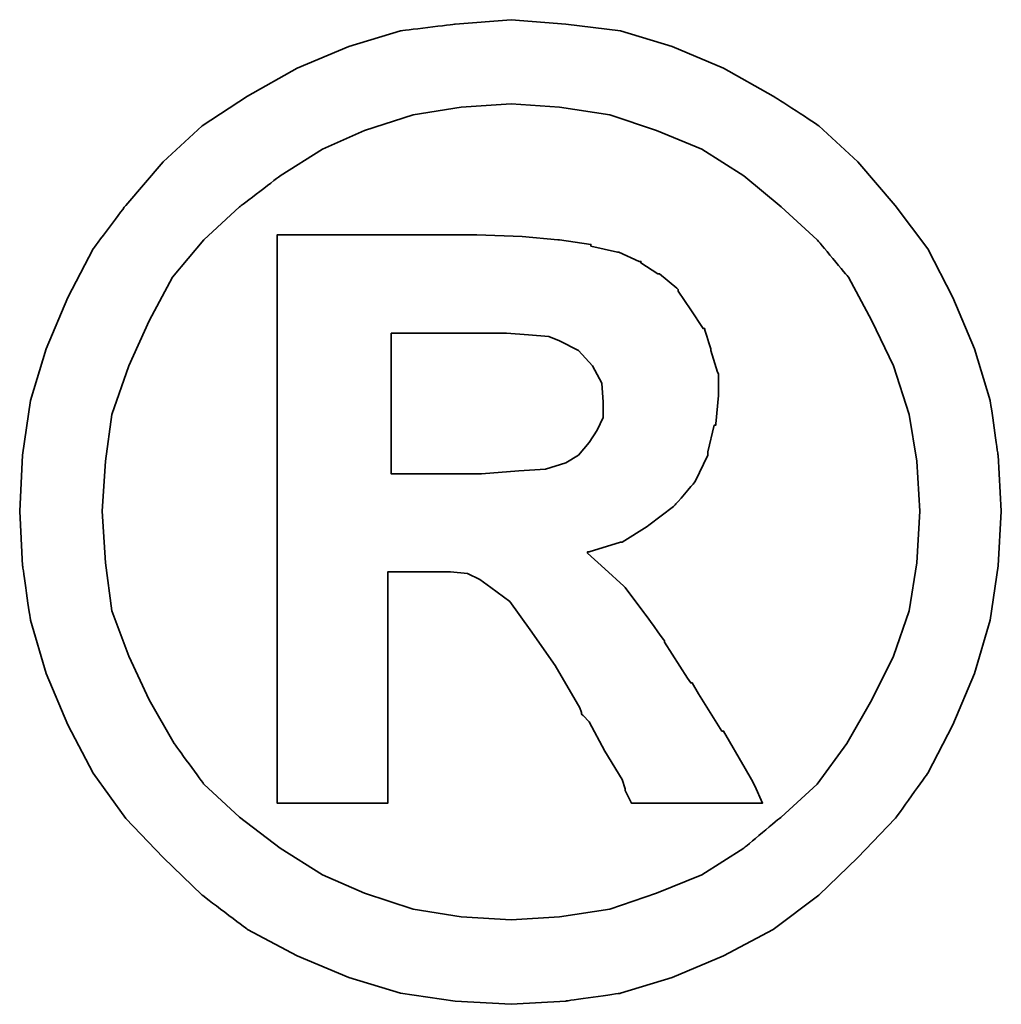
# Model space of a CAD drawing. Extents: x 12 to 312, y -170 to 101.
# Tile 54 of 55: x 148.776 to 149.541, y 65.615 to 66.383. Entities that reach past the tile are written whole.
import ezdxf

# ---------------------------------------------------------------- set-up
doc = ezdxf.new("R2010")
doc.units = 0
doc.header["$LTSCALE"] = 3
doc.header["$MEASUREMENT"] = 0
doc.layers.add('DIM', color=4, linetype='CONTINUOUS')
doc.layers.add('layer 1', color=7, linetype='CONTINUOUS')

# ---------------------------------------------------------------- blocks, each defined once
blk = doc.blocks.new('TBI MOTION logo(完整正式版)')
at = {"layer": 'layer 1', "color": 22, "lineweight": 35}
for points, knots in [([(81.20634, 4.98624), (81.20634, 4.98624), (81.18649, 5.32862), (81.18649, 5.32862), (81.18649, 5.32862), (81.18649, 5.32862), (81.13886, 5.66206), (81.13886, 5.66206), (81.13886, 5.66206), (81.13886, 5.66206), (81.04359, 5.97764), (81.04359, 5.97764), (81.04359, 5.97764), (81.04359, 5.97764), (80.91061, 6.29124), (80.91061, 6.29124), (80.91061, 6.29124), (80.91061, 6.29124), (80.75778, 6.58697), (80.75778, 6.58697), (80.75778, 6.58697), (80.75778, 6.58697), (80.5593, 6.85294), (80.5593, 6.85294), (80.5593, 6.85294), (80.5593, 6.85294), (80.33105, 7.1189), (80.33105, 7.1189), (80.33105, 7.1189), (80.33105, 7.1189), (80.09287, 7.33921), (80.09287, 7.33921), (80.09287, 7.33921), (80.09287, 7.33921), (79.815, 7.51982), (79.815, 7.51982), (79.815, 7.51982), (79.815, 7.51982), (79.51133, 7.69051), (79.51133, 7.69051), (79.51133, 7.69051), (79.51133, 7.69051), (79.19773, 7.8235), (79.19773, 7.8235), (79.19773, 7.8235), (79.19773, 7.8235), (78.88215, 7.91877), (78.88215, 7.91877), (78.88215, 7.91877), (78.88215, 7.91877), (78.54871, 7.95846), (78.54871, 7.95846), (78.54871, 7.95846), (78.54871, 7.95846), (78.21526, 7.98625), (78.21526, 7.98625), (78.21526, 7.98625), (78.21526, 7.98625), (77.87388, 7.95846), (77.87388, 7.95846), (77.87388, 7.95846), (77.87388, 7.95846), (77.54044, 7.91877), (77.54044, 7.91877), (77.54044, 7.91877), (77.54044, 7.91877), (77.22485, 7.8235), (77.22485, 7.8235), (77.22485, 7.8235), (77.22485, 7.8235), (76.91027, 7.69051), (76.91027, 7.69051), (76.91027, 7.69051), (76.91027, 7.69051), (76.6056, 7.51982), (76.6056, 7.51982), (76.6056, 7.51982), (76.6056, 7.51982), (76.32972, 7.33921), (76.32972, 7.33921), (76.32972, 7.33921), (76.32972, 7.33921), (76.09154, 7.1189), (76.09154, 7.1189), (76.09154, 7.1189), (76.09154, 7.1189), (75.86329, 6.85294), (75.86329, 6.85294), (75.86329, 6.85294), (75.86329, 6.85294), (75.66382, 6.58697), (75.66382, 6.58697), (75.66382, 6.58697), (75.66382, 6.58697), (75.51099, 6.29124), (75.51099, 6.29124), (75.51099, 6.29124), (75.51099, 6.29124), (75.37702, 5.97764), (75.37702, 5.97764), (75.37702, 5.97764), (75.37702, 5.97764), (75.28175, 5.66206), (75.28175, 5.66206), (75.28175, 5.66206), (75.28175, 5.66206), (75.23411, 5.32862), (75.23411, 5.32862), (75.23411, 5.32862), (75.23411, 5.32862), (75.21625, 4.98624), (75.21625, 4.98624), (75.21625, 4.98624), (75.21625, 4.98624), (75.23411, 4.6528), (75.23411, 4.6528), (75.23411, 4.6528), (75.23411, 4.6528), (75.28175, 4.32035), (75.28175, 4.32035), (75.28175, 4.32035), (75.28175, 4.32035), (75.37702, 3.99583), (75.37702, 3.99583), (75.37702, 3.99583), (75.37702, 3.99583), (75.51099, 3.68224), (75.51099, 3.68224), (75.51099, 3.68224), (75.51099, 3.68224), (75.66382, 3.38749), (75.66382, 3.38749), (75.66382, 3.38749), (75.66382, 3.38749), (75.86329, 3.10963), (75.86329, 3.10963), (75.86329, 3.10963), (75.86329, 3.10963), (76.09154, 2.87145), (76.09154, 2.87145), (76.09154, 2.87145), (76.09154, 2.87145), (76.32972, 2.6432), (76.32972, 2.6432), (76.32972, 2.6432), (76.32972, 2.6432), (76.6056, 2.43381), (76.6056, 2.43381), (76.6056, 2.43381), (76.6056, 2.43381), (76.91027, 2.27205), (76.91027, 2.27205), (76.91027, 2.27205), (76.91027, 2.27205), (77.22485, 2.13906), (77.22485, 2.13906), (77.22485, 2.13906), (77.22485, 2.13906), (77.54044, 2.0438), (77.54044, 2.0438), (77.54044, 2.0438), (77.54044, 2.0438), (77.87388, 1.99616), (77.87388, 1.99616), (77.87388, 1.99616), (77.87388, 1.99616), (78.21526, 1.97631), (78.21526, 1.97631), (78.21526, 1.97631), (78.21526, 1.97631), (78.54871, 1.99616), (78.54871, 1.99616), (78.54871, 1.99616), (78.54871, 1.99616), (78.88215, 2.0438), (78.88215, 2.0438), (78.88215, 2.0438), (78.88215, 2.0438), (79.19773, 2.13906), (79.19773, 2.13906), (79.19773, 2.13906), (79.19773, 2.13906), (79.51133, 2.27205), (79.51133, 2.27205), (79.51133, 2.27205), (79.51133, 2.27205), (79.815, 2.43381), (79.815, 2.43381), (79.815, 2.43381), (79.815, 2.43381), (80.09287, 2.6432), (80.09287, 2.6432), (80.09287, 2.6432), (80.09287, 2.6432), (80.33105, 2.87145), (80.33105, 2.87145), (80.33105, 2.87145), (80.33105, 2.87145), (80.5593, 3.10963), (80.5593, 3.10963), (80.5593, 3.10963), (80.5593, 3.10963), (80.75778, 3.38749), (80.75778, 3.38749), (80.75778, 3.38749), (80.75778, 3.38749), (80.91061, 3.68224), (80.91061, 3.68224), (80.91061, 3.68224), (80.91061, 3.68224), (81.04359, 3.99583), (81.04359, 3.99583), (81.04359, 3.99583), (81.04359, 3.99583), (81.13886, 4.32035), (81.13886, 4.32035), (81.13886, 4.32035), (81.13886, 4.32035), (81.18649, 4.6528), (81.18649, 4.6528), (81.18649, 4.6528), (81.18649, 4.6528), (81.20634, 4.98624), (81.20634, 4.98624)], [0, 0, 0, 0, 0.0178571, 0.0178571, 0.0178571, 0.0178572, 0.0357143, 0.0357143, 0.0357143, 0.0357143, 0.0535714, 0.0535714, 0.0535714, 0.0535714, 0.0714286, 0.0714286, 0.0714286, 0.0714286, 0.0892857, 0.0892857, 0.0892857, 0.0892857, 0.1071429, 0.1071429, 0.1071429, 0.1071429, 0.125, 0.125, 0.125, 0.125, 0.1428571, 0.1428571, 0.1428571, 0.1428572, 0.1607143, 0.1607143, 0.1607143, 0.1607143, 0.1785714, 0.1785714, 0.1785714, 0.1785714, 0.1964286, 0.1964286, 0.1964286, 0.1964286, 0.2142857, 0.2142857, 0.2142857, 0.2142857, 0.2321429, 0.2321429, 0.2321429, 0.2321429, 0.25, 0.25, 0.25, 0.25, 0.2678571, 0.2678571, 0.2678571, 0.2678572, 0.2857143, 0.2857143, 0.2857143, 0.2857143, 0.3035714, 0.3035714, 0.3035714, 0.3035714, 0.3214286, 0.3214286, 0.3214286, 0.3214286, 0.3392857, 0.3392857, 0.3392857, 0.3392857, 0.3571429, 0.3571429, 0.3571429, 0.3571429, 0.375, 0.375, 0.375, 0.375, 0.3928571, 0.3928571, 0.3928571, 0.3928572, 0.4107143, 0.4107143, 0.4107143, 0.4107143, 0.4285714, 0.4285714, 0.4285714, 0.4285714, 0.4464286, 0.4464286, 0.4464286, 0.4464286, 0.4642857, 0.4642857, 0.4642857, 0.4642857, 0.4821429, 0.4821429, 0.4821429, 0.4821429, 0.5, 0.5, 0.5, 0.5, 0.5178571, 0.5178571, 0.5178571, 0.5178572, 0.5357143, 0.5357143, 0.5357143, 0.5357143, 0.5535714, 0.5535714, 0.5535714, 0.5535714, 0.5714286, 0.5714286, 0.5714286, 0.5714286, 0.5892857, 0.5892857, 0.5892857, 0.5892857, 0.6071429, 0.6071429, 0.6071429, 0.6071429, 0.625, 0.625, 0.625, 0.625, 0.6428571, 0.6428571, 0.6428571, 0.6428572, 0.6607143, 0.6607143, 0.6607143, 0.6607143, 0.6785714, 0.6785714, 0.6785714, 0.6785714, 0.6964286, 0.6964286, 0.6964286, 0.6964286, 0.7142857, 0.7142857, 0.7142857, 0.7142857, 0.7321429, 0.7321429, 0.7321429, 0.7321429, 0.75, 0.75, 0.75, 0.75, 0.7678571, 0.7678571, 0.7678571, 0.7678572, 0.7857143, 0.7857143, 0.7857143, 0.7857143, 0.8035714, 0.8035714, 0.8035714, 0.8035714, 0.8214286, 0.8214286, 0.8214286, 0.8214286, 0.8392857, 0.8392857, 0.8392857, 0.8392857, 0.8571429, 0.8571429, 0.8571429, 0.8571429, 0.875, 0.875, 0.875, 0.875, 0.8928571, 0.8928571, 0.8928571, 0.8928572, 0.9107143, 0.9107143, 0.9107143, 0.9107143, 0.9285714, 0.9285714, 0.9285714, 0.9285714, 0.9464286, 0.9464286, 0.9464286, 0.9464286, 0.9642857, 0.9642857, 0.9642857, 0.9642857, 0.9821429, 0.9821429, 0.9821429, 0.9821429, 1, 1, 1, 1]), ([(80.71014, 4.98624), (80.71014, 4.98624), (80.69129, 5.29091), (80.69129, 5.29091), (80.69129, 5.29091), (80.69129, 5.29091), (80.64464, 5.57672), (80.64464, 5.57672), (80.64464, 5.57672), (80.64464, 5.57672), (80.54937, 5.87245), (80.54937, 5.87245), (80.54937, 5.87245), (80.54937, 5.87245), (80.41639, 6.14833), (80.41639, 6.14833), (80.41639, 6.14833), (80.41639, 6.14833), (80.27349, 6.41429), (80.27349, 6.41429), (80.27349, 6.41429), (80.27349, 6.41429), (80.08295, 6.64255), (80.08295, 6.64255), (80.08295, 6.64255), (80.08295, 6.64255), (79.86264, 6.84301), (79.86264, 6.84301), (79.86264, 6.84301), (79.86264, 6.84301), (79.63439, 7.03355), (79.63439, 7.03355), (79.63439, 7.03355), (79.63439, 7.03355), (79.37835, 7.1963), (79.37835, 7.1963), (79.37835, 7.1963), (79.37835, 7.1963), (79.10246, 7.30944), (79.10246, 7.30944), (79.10246, 7.30944), (79.10246, 7.30944), (78.81665, 7.40471), (78.81665, 7.40471), (78.81665, 7.40471), (78.81665, 7.40471), (78.511, 7.45234), (78.511, 7.45234), (78.511, 7.45234), (78.511, 7.45234), (78.21526, 7.47219), (78.21526, 7.47219), (78.21526, 7.47219), (78.21526, 7.47219), (77.9106, 7.45234), (77.9106, 7.45234), (77.9106, 7.45234), (77.9106, 7.45234), (77.61685, 7.40471), (77.61685, 7.40471), (77.61685, 7.40471), (77.61685, 7.40471), (77.32012, 7.30944), (77.32012, 7.30944), (77.32012, 7.30944), (77.32012, 7.30944), (77.06309, 7.1963), (77.06309, 7.1963), (77.06309, 7.1963), (77.06309, 7.1963), (76.80606, 7.03355), (76.80606, 7.03355), (76.80606, 7.03355), (76.80606, 7.03355), (76.55797, 6.84301), (76.55797, 6.84301), (76.55797, 6.84301), (76.55797, 6.84301), (76.34063, 6.64255), (76.34063, 6.64255), (76.34063, 6.64255), (76.34063, 6.64255), (76.1491, 6.41429), (76.1491, 6.41429), (76.1491, 6.41429), (76.1491, 6.41429), (76.0062, 6.14833), (76.0062, 6.14833), (76.0062, 6.14833), (76.0062, 6.14833), (75.88314, 5.87245), (75.88314, 5.87245), (75.88314, 5.87245), (75.88314, 5.87245), (75.77794, 5.57672), (75.77794, 5.57672), (75.77794, 5.57672), (75.77794, 5.57672), (75.73924, 5.29091), (75.73924, 5.29091), (75.73924, 5.29091), (75.73924, 5.29091), (75.72039, 4.98624), (75.72039, 4.98624), (75.72039, 4.98624), (75.72039, 4.98624), (75.73924, 4.67165), (75.73924, 4.67165), (75.73924, 4.67165), (75.73924, 4.67165), (75.77794, 4.37791), (75.77794, 4.37791), (75.77794, 4.37791), (75.77794, 4.37791), (75.88314, 4.10102), (75.88314, 4.10102), (75.88314, 4.10102), (75.88314, 4.10102), (76.0062, 3.83407), (76.0062, 3.83407), (76.0062, 3.83407), (76.0062, 3.83407), (76.15902, 3.56811), (76.15902, 3.56811), (76.15902, 3.56811), (76.15902, 3.56811), (76.34063, 3.32001), (76.34063, 3.32001), (76.34063, 3.32001), (76.34063, 3.32001), (76.55797, 3.11955), (76.55797, 3.11955), (76.55797, 3.11955), (76.55797, 3.11955), (76.80606, 2.92901), (76.80606, 2.92901), (76.80606, 2.92901), (76.80606, 2.92901), (77.06309, 2.76725), (77.06309, 2.76725), (77.06309, 2.76725), (77.06309, 2.76725), (77.32012, 2.65412), (77.32012, 2.65412), (77.32012, 2.65412), (77.32012, 2.65412), (77.61685, 2.55786), (77.61685, 2.55786), (77.61685, 2.55786), (77.61685, 2.55786), (77.9106, 2.51022), (77.9106, 2.51022), (77.9106, 2.51022), (77.9106, 2.51022), (78.21526, 2.49137), (78.21526, 2.49137), (78.21526, 2.49137), (78.21526, 2.49137), (78.511, 2.51022), (78.511, 2.51022), (78.511, 2.51022), (78.511, 2.51022), (78.81665, 2.55786), (78.81665, 2.55786), (78.81665, 2.55786), (78.81665, 2.55786), (79.10246, 2.65412), (79.10246, 2.65412), (79.10246, 2.65412), (79.10246, 2.65412), (79.37835, 2.76725), (79.37835, 2.76725), (79.37835, 2.76725), (79.37835, 2.76725), (79.63439, 2.92901), (79.63439, 2.92901), (79.63439, 2.92901), (79.63439, 2.92901), (79.86264, 3.11955), (79.86264, 3.11955), (79.86264, 3.11955), (79.86264, 3.11955), (80.08295, 3.32001), (80.08295, 3.32001), (80.08295, 3.32001), (80.08295, 3.32001), (80.26356, 3.56811), (80.26356, 3.56811), (80.26356, 3.56811), (80.26356, 3.56811), (80.41639, 3.83407), (80.41639, 3.83407), (80.41639, 3.83407), (80.41639, 3.83407), (80.54937, 4.10102), (80.54937, 4.10102), (80.54937, 4.10102), (80.54937, 4.10102), (80.64464, 4.37791), (80.64464, 4.37791), (80.64464, 4.37791), (80.64464, 4.37791), (80.69129, 4.67165), (80.69129, 4.67165), (80.69129, 4.67165), (80.69129, 4.67165), (80.71014, 4.98624), (80.71014, 4.98624)], [0, 0, 0, 0, 0.0192308, 0.0192308, 0.0192308, 0.0192308, 0.0384615, 0.0384615, 0.0384615, 0.0384615, 0.0576923, 0.0576923, 0.0576923, 0.0576923, 0.0769231, 0.0769231, 0.0769231, 0.0769231, 0.0961538, 0.0961538, 0.0961538, 0.0961539, 0.1153846, 0.1153846, 0.1153846, 0.1153846, 0.1346154, 0.1346154, 0.1346154, 0.1346154, 0.1538462, 0.1538462, 0.1538462, 0.1538462, 0.1730769, 0.1730769, 0.1730769, 0.1730769, 0.1923077, 0.1923077, 0.1923077, 0.1923077, 0.2115385, 0.2115385, 0.2115385, 0.2115385, 0.2307692, 0.2307692, 0.2307692, 0.2307692, 0.25, 0.25, 0.25, 0.25, 0.2692308, 0.2692308, 0.2692308, 0.2692308, 0.2884615, 0.2884615, 0.2884615, 0.2884615, 0.3076923, 0.3076923, 0.3076923, 0.3076923, 0.3269231, 0.3269231, 0.3269231, 0.3269231, 0.3461538, 0.3461538, 0.3461538, 0.3461539, 0.3653846, 0.3653846, 0.3653846, 0.3653846, 0.3846154, 0.3846154, 0.3846154, 0.3846154, 0.4038462, 0.4038462, 0.4038462, 0.4038462, 0.4230769, 0.4230769, 0.4230769, 0.4230769, 0.4423077, 0.4423077, 0.4423077, 0.4423077, 0.4615385, 0.4615385, 0.4615385, 0.4615385, 0.4807692, 0.4807692, 0.4807692, 0.4807692, 0.5, 0.5, 0.5, 0.5, 0.5192308, 0.5192308, 0.5192308, 0.5192308, 0.5384615, 0.5384615, 0.5384615, 0.5384615, 0.5576923, 0.5576923, 0.5576923, 0.5576923, 0.5769231, 0.5769231, 0.5769231, 0.5769231, 0.5961538, 0.5961538, 0.5961538, 0.5961539, 0.6153846, 0.6153846, 0.6153846, 0.6153846, 0.6346154, 0.6346154, 0.6346154, 0.6346154, 0.6538462, 0.6538462, 0.6538462, 0.6538462, 0.6730769, 0.6730769, 0.6730769, 0.6730769, 0.6923077, 0.6923077, 0.6923077, 0.6923077, 0.7115385, 0.7115385, 0.7115385, 0.7115385, 0.7307692, 0.7307692, 0.7307692, 0.7307692, 0.75, 0.75, 0.75, 0.75, 0.7692308, 0.7692308, 0.7692308, 0.7692308, 0.7884615, 0.7884615, 0.7884615, 0.7884615, 0.8076923, 0.8076923, 0.8076923, 0.8076923, 0.8269231, 0.8269231, 0.8269231, 0.8269231, 0.8461538, 0.8461538, 0.8461538, 0.8461539, 0.8653846, 0.8653846, 0.8653846, 0.8653846, 0.8846154, 0.8846154, 0.8846154, 0.8846154, 0.9038462, 0.9038462, 0.9038462, 0.9038462, 0.9230769, 0.9230769, 0.9230769, 0.9230769, 0.9423077, 0.9423077, 0.9423077, 0.9423077, 0.9615385, 0.9615385, 0.9615385, 0.9615385, 0.9807692, 0.9807692, 0.9807692, 0.9807692, 1, 1, 1, 1]), ([(76.78721, 3.2823), (76.78721, 3.2823), (76.78721, 3.32001), (76.78721, 3.32001), (76.78721, 3.32001), (76.78721, 3.32001), (76.78721, 3.42422), (76.78721, 3.42422), (76.78721, 3.42422), (76.78721, 3.42422), (76.78721, 3.59689), (76.78721, 3.59689), (76.78721, 3.59689), (76.78721, 3.59689), (76.78721, 3.80529), (76.78721, 3.80529), (76.78721, 3.80529), (76.78721, 3.80529), (76.78721, 4.0524), (76.78721, 4.0524), (76.78721, 4.0524), (76.78721, 4.0524), (76.78721, 4.32035), (76.78721, 4.32035), (76.78721, 4.32035), (76.78721, 4.32035), (76.78721, 4.92868), (76.78721, 4.92868), (76.78721, 4.92868), (76.78721, 4.92868), (76.78721, 5.53801), (76.78721, 5.53801), (76.78721, 5.53801), (76.78721, 5.53801), (76.78721, 5.82482), (76.78721, 5.82482), (76.78721, 5.82482), (76.78721, 5.82482), (76.78721, 6.07291), (76.78721, 6.07291), (76.78721, 6.07291), (76.78721, 6.07291), (76.78721, 6.30017), (76.78721, 6.30017), (76.78721, 6.30017), (76.78721, 6.30017), (76.78721, 6.45399), (76.78721, 6.45399), (76.78721, 6.45399), (76.78721, 6.45399), (76.78721, 6.5572), (76.78721, 6.5572), (76.78721, 6.5572), (76.78721, 6.5572), (76.78721, 6.59689), (76.78721, 6.59689), (76.78721, 6.59689), (76.78721, 6.59689), (76.78721, 6.67232), (76.78721, 6.67232), (76.78721, 6.67232), (76.78721, 6.67232), (76.8537, 6.67232), (76.8537, 6.67232), (76.8537, 6.67232), (76.8537, 6.67232), (76.87355, 6.67232), (76.87355, 6.67232), (76.87355, 6.67232), (76.87355, 6.67232), (76.91027, 6.67232), (76.91027, 6.67232), (76.91027, 6.67232), (76.91027, 6.67232), (77.04424, 6.67232), (77.04424, 6.67232), (77.04424, 6.67232), (77.04424, 6.67232), (77.22485, 6.67232), (77.22485, 6.67232), (77.22485, 6.67232), (77.22485, 6.67232), (77.43524, 6.67232), (77.43524, 6.67232), (77.43524, 6.67232), (77.43524, 6.67232), (77.65357, 6.67232), (77.65357, 6.67232), (77.65357, 6.67232), (77.65357, 6.67232), (77.82625, 6.67232), (77.82625, 6.67232), (77.82625, 6.67232), (77.82625, 6.67232), (77.94037, 6.67232), (77.94037, 6.67232), (77.94037, 6.67232), (77.94037, 6.67232), (77.97709, 6.67232), (77.97709, 6.67232), (77.97709, 6.67232), (77.97709, 6.67232), (77.99694, 6.67232), (77.99694, 6.67232), (77.99694, 6.67232), (77.99694, 6.67232), (78.00686, 6.67232), (78.00686, 6.67232), (78.00686, 6.67232), (78.00686, 6.67232), (78.28275, 6.6624), (78.28275, 6.6624), (78.28275, 6.6624), (78.28275, 6.6624), (78.50107, 6.64255), (78.50107, 6.64255), (78.50107, 6.64255), (78.50107, 6.64255), (78.511, 6.64255), (78.511, 6.64255), (78.511, 6.64255), (78.511, 6.64255), (78.70154, 6.61476), (78.70154, 6.61476), (78.70154, 6.61476), (78.70154, 6.61476), (78.70154, 6.60483), (78.70154, 6.60483), (78.70154, 6.60483), (78.70154, 6.60483), (78.86429, 6.56713), (78.86429, 6.56713), (78.86429, 6.56713), (78.86429, 6.56713), (78.87223, 6.56713), (78.87223, 6.56713), (78.87223, 6.56713), (78.87223, 6.56713), (78.99727, 6.51056), (78.99727, 6.51056), (78.99727, 6.51056), (78.99727, 6.51056), (79.00719, 6.51056), (79.00719, 6.51056), (79.00719, 6.51056), (79.00719, 6.51056), (79.00719, 6.50162), (79.00719, 6.50162), (79.00719, 6.50162), (79.00719, 6.50162), (79.1104, 6.43415), (79.1104, 6.43415), (79.1104, 6.43415), (79.1104, 6.43415), (79.12132, 6.43415), (79.12132, 6.43415), (79.12132, 6.43415), (79.12132, 6.43415), (79.22552, 6.34781), (79.22552, 6.34781), (79.22552, 6.34781), (79.22552, 6.34781), (79.23544, 6.33888), (79.23544, 6.33888), (79.23544, 6.33888), (79.23544, 6.33888), (79.23544, 6.32895), (79.23544, 6.32895), (79.23544, 6.32895), (79.23544, 6.32895), (79.31087, 6.21483), (79.31087, 6.21483), (79.31087, 6.21483), (79.31087, 6.21483), (79.38629, 6.1007), (79.38629, 6.1007), (79.38629, 6.1007), (79.38629, 6.1007), (79.3972, 6.1007), (79.3972, 6.1007), (79.3972, 6.1007), (79.3972, 6.1007), (79.3972, 6.09078), (79.3972, 6.09078), (79.3972, 6.09078), (79.3972, 6.09078), (79.43392, 5.97764), (79.43392, 5.97764), (79.43392, 5.97764), (79.43392, 5.97764), (79.43392, 5.96772), (79.43392, 5.96772), (79.43392, 5.96772), (79.43392, 5.96772), (79.47362, 5.83474), (79.47362, 5.83474), (79.47362, 5.83474), (79.47362, 5.83474), (79.48156, 5.82482), (79.48156, 5.82482), (79.48156, 5.82482), (79.48156, 5.82482), (79.48156, 5.69977), (79.48156, 5.69977), (79.48156, 5.69977), (79.48156, 5.69977), (79.48156, 5.69183), (79.48156, 5.69183), (79.48156, 5.69183), (79.48156, 5.69183), (79.4637, 5.51915), (79.4637, 5.51915), (79.4637, 5.51915), (79.4637, 5.51915), (79.4637, 5.51122), (79.4637, 5.51122), (79.4637, 5.51122), (79.4637, 5.51122), (79.45377, 5.51122), (79.45377, 5.51122), (79.45377, 5.51122), (79.45377, 5.51122), (79.41507, 5.34847), (79.41507, 5.34847), (79.41507, 5.34847), (79.41507, 5.34847), (79.41507, 5.33854), (79.41507, 5.33854), (79.41507, 5.33854), (79.41507, 5.33854), (79.41507, 5.32862), (79.41507, 5.32862), (79.41507, 5.32862), (79.41507, 5.32862), (79.33865, 5.16785), (79.33865, 5.16785), (79.33865, 5.16785), (79.33865, 5.16785), (79.33071, 5.15693), (79.33071, 5.15693), (79.33071, 5.15693), (79.33071, 5.15693), (79.2156, 5.02495), (79.2156, 5.02495), (79.2156, 5.02495), (79.2156, 5.02495), (79.20567, 5.01502), (79.20567, 5.01502), (79.20567, 5.01502), (79.20567, 5.01502), (79.05483, 4.89991), (79.05483, 4.89991), (79.05483, 4.89991), (79.05483, 4.89991), (79.04491, 4.89197), (79.04491, 4.89197), (79.04491, 4.89197), (79.04491, 4.89197), (78.89208, 4.7967), (78.89208, 4.7967), (78.89208, 4.7967), (78.89208, 4.7967), (78.88215, 4.7967), (78.88215, 4.7967), (78.88215, 4.7967), (78.88215, 4.7967), (78.69161, 4.73913), (78.69161, 4.73913), (78.69161, 4.73913), (78.69161, 4.73913), (78.68169, 4.73913), (78.68169, 4.73913), (78.68169, 4.73913), (78.68169, 4.73913), (78.68169, 4.72921), (78.68169, 4.72921), (78.68169, 4.72921), (78.68169, 4.72921), (78.78688, 4.63394), (78.78688, 4.63394), (78.78688, 4.63394), (78.78688, 4.63394), (78.902, 4.52875), (78.902, 4.52875), (78.902, 4.52875), (78.902, 4.52875), (78.91093, 4.52081), (78.91093, 4.52081), (78.91093, 4.52081), (78.91093, 4.52081), (79.02506, 4.36798), (79.02506, 4.36798), (79.02506, 4.36798), (79.02506, 4.36798), (79.1501, 4.1953), (79.1501, 4.1953), (79.1501, 4.1953), (79.1501, 4.1953), (79.1501, 4.18736), (79.1501, 4.18736), (79.1501, 4.18736), (79.1501, 4.18736), (79.29201, 3.96705), (79.29201, 3.96705), (79.29201, 3.96705), (79.29201, 3.96705), (79.31087, 3.93828), (79.31087, 3.93828), (79.31087, 3.93828), (79.31087, 3.93828), (79.32079, 3.93828), (79.32079, 3.93828), (79.32079, 3.93828), (79.32079, 3.93828), (79.3585, 3.87178), (79.3585, 3.87178), (79.3585, 3.87178), (79.3585, 3.87178), (79.50141, 3.64353), (79.50141, 3.64353), (79.50141, 3.64353), (79.50141, 3.64353), (79.51133, 3.64353), (79.51133, 3.64353), (79.51133, 3.64353), (79.51133, 3.64353), (79.64431, 3.41528), (79.64431, 3.41528), (79.64431, 3.41528), (79.64431, 3.41528), (79.68202, 3.3478), (79.68202, 3.3478), (79.68202, 3.3478), (79.68202, 3.3478), (79.70187, 3.31009), (79.70187, 3.31009), (79.70187, 3.31009), (79.70187, 3.31009), (79.7495, 3.2049), (79.7495, 3.2049), (79.7495, 3.2049), (79.7495, 3.2049), (79.64431, 3.2049), (79.64431, 3.2049), (79.64431, 3.2049), (79.64431, 3.2049), (79.62546, 3.2049), (79.62546, 3.2049), (79.62546, 3.2049), (79.62546, 3.2049), (79.53912, 3.2049), (79.53912, 3.2049), (79.53912, 3.2049), (79.53912, 3.2049), (79.31087, 3.2049), (79.31087, 3.2049), (79.31087, 3.2049), (79.31087, 3.2049), (79.08262, 3.2049), (79.08262, 3.2049), (79.08262, 3.2049), (79.08262, 3.2049), (79.00719, 3.2049), (79.00719, 3.2049), (79.00719, 3.2049), (79.00719, 3.2049), (78.98735, 3.2049), (78.98735, 3.2049), (78.98735, 3.2049), (78.98735, 3.2049), (78.94964, 3.2049), (78.94964, 3.2049), (78.94964, 3.2049), (78.94964, 3.2049), (78.92979, 3.24459), (78.92979, 3.24459), (78.92979, 3.24459), (78.92979, 3.24459), (78.91093, 3.2823), (78.91093, 3.2823), (78.91093, 3.2823), (78.91093, 3.2823), (78.91093, 3.29223), (78.91093, 3.29223), (78.91093, 3.29223), (78.91093, 3.29223), (78.89208, 3.3478), (78.89208, 3.3478), (78.89208, 3.3478), (78.89208, 3.3478), (78.78688, 3.52048), (78.78688, 3.52048), (78.78688, 3.52048), (78.78688, 3.52048), (78.69161, 3.7001), (78.69161, 3.7001), (78.69161, 3.7001), (78.69161, 3.7001), (78.6539, 3.7388), (78.6539, 3.7388), (78.6539, 3.7388), (78.6539, 3.7388), (78.64398, 3.74873), (78.64398, 3.74873), (78.64398, 3.74873), (78.64398, 3.74873), (78.64398, 3.75766), (78.64398, 3.75766), (78.64398, 3.75766), (78.64398, 3.75766), (78.63405, 3.78644), (78.63405, 3.78644), (78.63405, 3.78644), (78.63405, 3.78644), (78.48321, 4.04347), (78.48321, 4.04347), (78.48321, 4.04347), (78.48321, 4.04347), (78.33038, 4.2618), (78.33038, 4.2618), (78.33038, 4.2618), (78.33038, 4.2618), (78.20732, 4.43447), (78.20732, 4.43447), (78.20732, 4.43447), (78.20732, 4.43447), (78.09221, 4.52081), (78.09221, 4.52081), (78.09221, 4.52081), (78.09221, 4.52081), (78.02472, 4.56845), (78.02472, 4.56845), (78.02472, 4.56845), (78.02472, 4.56845), (77.9493, 4.60616), (77.9493, 4.60616), (77.9493, 4.60616), (77.9493, 4.60616), (77.8451, 4.61608), (77.8451, 4.61608), (77.8451, 4.61608), (77.8451, 4.61608), (77.71113, 4.61608), (77.71113, 4.61608), (77.71113, 4.61608), (77.71113, 4.61608), (77.69128, 4.61608), (77.69128, 4.61608), (77.69128, 4.61608), (77.69128, 4.61608), (77.67342, 4.61608), (77.67342, 4.61608), (77.67342, 4.61608), (77.67342, 4.61608), (77.5583, 4.61608), (77.5583, 4.61608), (77.5583, 4.61608), (77.5583, 4.61608), (77.46303, 4.61608), (77.46303, 4.61608), (77.46303, 4.61608), (77.46303, 4.61608), (77.46303, 4.54761), (77.46303, 4.54761), (77.46303, 4.54761), (77.46303, 4.54761), (77.46303, 4.47318), (77.46303, 4.47318), (77.46303, 4.47318), (77.46303, 4.47318), (77.46303, 4.24294), (77.46303, 4.24294), (77.46303, 4.24294), (77.46303, 4.24294), (77.46303, 3.99583), (77.46303, 3.99583), (77.46303, 3.99583), (77.46303, 3.99583), (77.46303, 3.72888), (77.46303, 3.72888), (77.46303, 3.72888), (77.46303, 3.72888), (77.46303, 3.51055), (77.46303, 3.51055), (77.46303, 3.51055), (77.46303, 3.51055), (77.46303, 3.42422), (77.46303, 3.42422), (77.46303, 3.42422), (77.46303, 3.42422), (77.46303, 3.35773), (77.46303, 3.35773), (77.46303, 3.35773), (77.46303, 3.35773), (77.46303, 3.30017), (77.46303, 3.30017), (77.46303, 3.30017), (77.46303, 3.30017), (77.46303, 3.2823), (77.46303, 3.2823), (77.46303, 3.2823), (77.46303, 3.2823), (77.46303, 3.2049), (77.46303, 3.2049), (77.46303, 3.2049), (77.46303, 3.2049), (77.39753, 3.2049), (77.39753, 3.2049), (77.39753, 3.2049), (77.39753, 3.2049), (77.37768, 3.2049), (77.37768, 3.2049), (77.37768, 3.2049), (77.37768, 3.2049), (77.32012, 3.2049), (77.32012, 3.2049), (77.32012, 3.2049), (77.32012, 3.2049), (77.12165, 3.2049), (77.12165, 3.2049), (77.12165, 3.2049), (77.12165, 3.2049), (76.94897, 3.2049), (76.94897, 3.2049), (76.94897, 3.2049), (76.94897, 3.2049), (76.8924, 3.2049), (76.8924, 3.2049), (76.8924, 3.2049), (76.8924, 3.2049), (76.8537, 3.2049), (76.8537, 3.2049), (76.8537, 3.2049), (76.8537, 3.2049), (76.78721, 3.2049), (76.78721, 3.2049), (76.78721, 3.2049), (76.78721, 3.2049), (76.78721, 3.2823), (76.78721, 3.2823)], [0, 0, 0, 0, 0.0074074, 0.0074074, 0.0074074, 0.0074074, 0.0148148, 0.0148148, 0.0148148, 0.0148148, 0.0222222, 0.0222222, 0.0222222, 0.0222222, 0.0296296, 0.0296296, 0.0296296, 0.0296296, 0.037037, 0.037037, 0.037037, 0.037037, 0.0444444, 0.0444444, 0.0444444, 0.0444445, 0.0518519, 0.0518519, 0.0518519, 0.0518519, 0.0592593, 0.0592593, 0.0592593, 0.0592593, 0.0666667, 0.0666667, 0.0666667, 0.0666667, 0.0740741, 0.0740741, 0.0740741, 0.0740741, 0.0814815, 0.0814815, 0.0814815, 0.0814815, 0.0888889, 0.0888889, 0.0888889, 0.0888889, 0.0962963, 0.0962963, 0.0962963, 0.0962963, 0.1037037, 0.1037037, 0.1037037, 0.1037037, 0.1111111, 0.1111111, 0.1111111, 0.1111111, 0.1185185, 0.1185185, 0.1185185, 0.1185185, 0.1259259, 0.1259259, 0.1259259, 0.1259259, 0.1333333, 0.1333333, 0.1333333, 0.1333333, 0.1407407, 0.1407407, 0.1407407, 0.1407408, 0.1481481, 0.1481481, 0.1481481, 0.1481482, 0.1555556, 0.1555556, 0.1555556, 0.1555556, 0.162963, 0.162963, 0.162963, 0.162963, 0.1703704, 0.1703704, 0.1703704, 0.1703704, 0.1777778, 0.1777778, 0.1777778, 0.1777778, 0.1851852, 0.1851852, 0.1851852, 0.1851852, 0.1925926, 0.1925926, 0.1925926, 0.1925926, 0.2, 0.2, 0.2, 0.2, 0.2074074, 0.2074074, 0.2074074, 0.2074074, 0.2148148, 0.2148148, 0.2148148, 0.2148148, 0.2222222, 0.2222222, 0.2222222, 0.2222222, 0.2296296, 0.2296296, 0.2296296, 0.2296296, 0.237037, 0.237037, 0.237037, 0.237037, 0.2444444, 0.2444444, 0.2444444, 0.2444445, 0.2518519, 0.2518519, 0.2518519, 0.2518519, 0.2592593, 0.2592593, 0.2592593, 0.2592593, 0.2666667, 0.2666667, 0.2666667, 0.2666667, 0.2740741, 0.2740741, 0.2740741, 0.2740741, 0.2814815, 0.2814815, 0.2814815, 0.2814815, 0.2888889, 0.2888889, 0.2888889, 0.2888889, 0.2962963, 0.2962963, 0.2962963, 0.2962963, 0.3037037, 0.3037037, 0.3037037, 0.3037037, 0.3111111, 0.3111111, 0.3111111, 0.3111111, 0.3185185, 0.3185185, 0.3185185, 0.3185185, 0.3259259, 0.3259259, 0.3259259, 0.3259259, 0.3333333, 0.3333333, 0.3333333, 0.3333333, 0.3407407, 0.3407407, 0.3407407, 0.3407408, 0.3481481, 0.3481481, 0.3481481, 0.3481482, 0.3555556, 0.3555556, 0.3555556, 0.3555556, 0.362963, 0.362963, 0.362963, 0.362963, 0.3703704, 0.3703704, 0.3703704, 0.3703704, 0.3777778, 0.3777778, 0.3777778, 0.3777778, 0.3851852, 0.3851852, 0.3851852, 0.3851852, 0.3925926, 0.3925926, 0.3925926, 0.3925926, 0.4, 0.4, 0.4, 0.4, 0.4074074, 0.4074074, 0.4074074, 0.4074074, 0.4148148, 0.4148148, 0.4148148, 0.4148148, 0.4222222, 0.4222222, 0.4222222, 0.4222222, 0.4296296, 0.4296296, 0.4296296, 0.4296296, 0.437037, 0.437037, 0.437037, 0.437037, 0.4444444, 0.4444444, 0.4444444, 0.4444445, 0.4518519, 0.4518519, 0.4518519, 0.4518519, 0.4592593, 0.4592593, 0.4592593, 0.4592593, 0.4666667, 0.4666667, 0.4666667, 0.4666667, 0.4740741, 0.4740741, 0.4740741, 0.4740741, 0.4814815, 0.4814815, 0.4814815, 0.4814815, 0.4888889, 0.4888889, 0.4888889, 0.4888889, 0.4962963, 0.4962963, 0.4962963, 0.4962963, 0.5037037, 0.5037037, 0.5037037, 0.5037037, 0.5111111, 0.5111111, 0.5111111, 0.5111111, 0.5185185, 0.5185185, 0.5185185, 0.5185185, 0.5259259, 0.5259259, 0.5259259, 0.5259259, 0.5333333, 0.5333333, 0.5333333, 0.5333333, 0.5407407, 0.5407407, 0.5407407, 0.5407408, 0.5481481, 0.5481481, 0.5481481, 0.5481482, 0.5555556, 0.5555556, 0.5555556, 0.5555556, 0.562963, 0.562963, 0.562963, 0.562963, 0.5703704, 0.5703704, 0.5703704, 0.5703704, 0.5777778, 0.5777778, 0.5777778, 0.5777778, 0.5851852, 0.5851852, 0.5851852, 0.5851852, 0.5925926, 0.5925926, 0.5925926, 0.5925926, 0.6, 0.6, 0.6, 0.6, 0.6074074, 0.6074074, 0.6074074, 0.6074074, 0.6148148, 0.6148148, 0.6148148, 0.6148148, 0.6222222, 0.6222222, 0.6222222, 0.6222222, 0.6296296, 0.6296296, 0.6296296, 0.6296296, 0.637037, 0.637037, 0.637037, 0.637037, 0.6444444, 0.6444444, 0.6444444, 0.6444445, 0.6518519, 0.6518519, 0.6518519, 0.6518519, 0.6592593, 0.6592593, 0.6592593, 0.6592593, 0.6666667, 0.6666667, 0.6666667, 0.6666667, 0.6740741, 0.6740741, 0.6740741, 0.6740741, 0.6814815, 0.6814815, 0.6814815, 0.6814815, 0.6888889, 0.6888889, 0.6888889, 0.6888889, 0.6962963, 0.6962963, 0.6962963, 0.6962963, 0.7037037, 0.7037037, 0.7037037, 0.7037037, 0.7111111, 0.7111111, 0.7111111, 0.7111111, 0.7185185, 0.7185185, 0.7185185, 0.7185185, 0.7259259, 0.7259259, 0.7259259, 0.7259259, 0.7333333, 0.7333333, 0.7333333, 0.7333333, 0.7407407, 0.7407407, 0.7407407, 0.7407408, 0.7481481, 0.7481481, 0.7481481, 0.7481482, 0.7555556, 0.7555556, 0.7555556, 0.7555556, 0.762963, 0.762963, 0.762963, 0.762963, 0.7703704, 0.7703704, 0.7703704, 0.7703704, 0.7777778, 0.7777778, 0.7777778, 0.7777778, 0.7851852, 0.7851852, 0.7851852, 0.7851852, 0.7925926, 0.7925926, 0.7925926, 0.7925926, 0.8, 0.8, 0.8, 0.8, 0.8074074, 0.8074074, 0.8074074, 0.8074074, 0.8148148, 0.8148148, 0.8148148, 0.8148148, 0.8222222, 0.8222222, 0.8222222, 0.8222222, 0.8296296, 0.8296296, 0.8296296, 0.8296296, 0.837037, 0.837037, 0.837037, 0.837037, 0.8444444, 0.8444444, 0.8444444, 0.8444445, 0.8518519, 0.8518519, 0.8518519, 0.8518519, 0.8592593, 0.8592593, 0.8592593, 0.8592593, 0.8666667, 0.8666667, 0.8666667, 0.8666667, 0.8740741, 0.8740741, 0.8740741, 0.8740741, 0.8814815, 0.8814815, 0.8814815, 0.8814815, 0.8888889, 0.8888889, 0.8888889, 0.8888889, 0.8962963, 0.8962963, 0.8962963, 0.8962963, 0.9037037, 0.9037037, 0.9037037, 0.9037037, 0.9111111, 0.9111111, 0.9111111, 0.9111111, 0.9185185, 0.9185185, 0.9185185, 0.9185185, 0.9259259, 0.9259259, 0.9259259, 0.9259259, 0.9333333, 0.9333333, 0.9333333, 0.9333333, 0.9407407, 0.9407407, 0.9407407, 0.9407408, 0.9481481, 0.9481481, 0.9481481, 0.9481482, 0.9555556, 0.9555556, 0.9555556, 0.9555556, 0.962963, 0.962963, 0.962963, 0.962963, 0.9703704, 0.9703704, 0.9703704, 0.9703704, 0.9777778, 0.9777778, 0.9777778, 0.9777778, 0.9851852, 0.9851852, 0.9851852, 0.9851852, 0.9925926, 0.9925926, 0.9925926, 0.9925926, 1, 1, 1, 1]), ([(77.48288, 6.07291), (77.48288, 6.07291), (77.48288, 5.99551), (77.48288, 5.99551), (77.48288, 5.99551), (77.48288, 5.99551), (77.48288, 5.82482), (77.48288, 5.82482), (77.48288, 5.82482), (77.48288, 5.82482), (77.48288, 5.63328), (77.48288, 5.63328), (77.48288, 5.63328), (77.48288, 5.63328), (77.48288, 5.46358), (77.48288, 5.46358), (77.48288, 5.46358), (77.48288, 5.46358), (77.48288, 5.29091), (77.48288, 5.29091), (77.48288, 5.29091), (77.48288, 5.29091), (77.48288, 5.21449), (77.48288, 5.21449), (77.48288, 5.21449), (77.48288, 5.21449), (77.50074, 5.21449), (77.50074, 5.21449), (77.50074, 5.21449), (77.50074, 5.21449), (77.71113, 5.21449), (77.71113, 5.21449), (77.71113, 5.21449), (77.71113, 5.21449), (77.94037, 5.21449), (77.94037, 5.21449), (77.94037, 5.21449), (77.94037, 5.21449), (78.01579, 5.21449), (78.01579, 5.21449), (78.01579, 5.21449), (78.01579, 5.21449), (78.03465, 5.21449), (78.03465, 5.21449), (78.03465, 5.21449), (78.03465, 5.21449), (78.2629, 5.23335), (78.2629, 5.23335), (78.2629, 5.23335), (78.2629, 5.23335), (78.42565, 5.24327), (78.42565, 5.24327), (78.42565, 5.24327), (78.42565, 5.24327), (78.54871, 5.28098), (78.54871, 5.28098), (78.54871, 5.28098), (78.54871, 5.28098), (78.62611, 5.32862), (78.62611, 5.32862), (78.62611, 5.32862), (78.62611, 5.32862), (78.69161, 5.40503), (78.69161, 5.40503), (78.69161, 5.40503), (78.69161, 5.40503), (78.73925, 5.48145), (78.73925, 5.48145), (78.73925, 5.48145), (78.73925, 5.48145), (78.77696, 5.55885), (78.77696, 5.55885), (78.77696, 5.55885), (78.77696, 5.55885), (78.77696, 5.65214), (78.77696, 5.65214), (78.77696, 5.65214), (78.77696, 5.65214), (78.76902, 5.76726), (78.76902, 5.76726), (78.76902, 5.76726), (78.76902, 5.76726), (78.71146, 5.87245), (78.71146, 5.87245), (78.71146, 5.87245), (78.71146, 5.87245), (78.62611, 5.96772), (78.62611, 5.96772), (78.62611, 5.96772), (78.62611, 5.96772), (78.511, 6.02528), (78.511, 6.02528), (78.511, 6.02528), (78.511, 6.02528), (78.44451, 6.05306), (78.44451, 6.05306), (78.44451, 6.05306), (78.44451, 6.05306), (78.32046, 6.06299), (78.32046, 6.06299), (78.32046, 6.06299), (78.32046, 6.06299), (78.18748, 6.07291), (78.18748, 6.07291), (78.18748, 6.07291), (78.18748, 6.07291), (77.99694, 6.07291), (77.99694, 6.07291), (77.99694, 6.07291), (77.99694, 6.07291), (77.97709, 6.07291), (77.97709, 6.07291), (77.97709, 6.07291), (77.97709, 6.07291), (77.90167, 6.07291), (77.90167, 6.07291), (77.90167, 6.07291), (77.90167, 6.07291), (77.69128, 6.07291), (77.69128, 6.07291), (77.69128, 6.07291), (77.69128, 6.07291), (77.50074, 6.07291), (77.50074, 6.07291), (77.50074, 6.07291), (77.50074, 6.07291), (77.48288, 6.07291), (77.48288, 6.07291)], [0, 0, 0, 0, 0.03125, 0.03125, 0.03125, 0.03125, 0.0625, 0.0625, 0.0625, 0.0625, 0.09375, 0.09375, 0.09375, 0.09375, 0.125, 0.125, 0.125, 0.125, 0.15625, 0.15625, 0.15625, 0.15625, 0.1875, 0.1875, 0.1875, 0.1875, 0.21875, 0.21875, 0.21875, 0.21875, 0.25, 0.25, 0.25, 0.25, 0.28125, 0.28125, 0.28125, 0.28125, 0.3125, 0.3125, 0.3125, 0.3125, 0.34375, 0.34375, 0.34375, 0.34375, 0.375, 0.375, 0.375, 0.375, 0.40625, 0.40625, 0.40625, 0.40625, 0.4375, 0.4375, 0.4375, 0.4375, 0.46875, 0.46875, 0.46875, 0.46875, 0.5, 0.5, 0.5, 0.5, 0.53125, 0.53125, 0.53125, 0.53125, 0.5625, 0.5625, 0.5625, 0.5625, 0.59375, 0.59375, 0.59375, 0.59375, 0.625, 0.625, 0.625, 0.625, 0.65625, 0.65625, 0.65625, 0.65625, 0.6875, 0.6875, 0.6875, 0.6875, 0.71875, 0.71875, 0.71875, 0.71875, 0.75, 0.75, 0.75, 0.75, 0.78125, 0.78125, 0.78125, 0.78125, 0.8125, 0.8125, 0.8125, 0.8125, 0.84375, 0.84375, 0.84375, 0.84375, 0.875, 0.875, 0.875, 0.875, 0.90625, 0.90625, 0.90625, 0.90625, 0.9375, 0.9375, 0.9375, 0.9375, 0.96875, 0.96875, 0.96875, 0.96875, 1, 1, 1, 1])]:
    blk.add_open_spline(points, degree=3, knots=knots, dxfattribs=at)

msp = doc.modelspace()

# ---------------------------------------------------------------- block references
at = {"layer": 'DIM', "color": 7, "xscale": 0.1277045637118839, "yscale": 0.1277045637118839, "zscale": 0.1277045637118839}
msp.add_blockref('TBI MOTION logo(完整正式版)', (139.17061, 65.36309), dxfattribs=at)

doc.saveas('drawing.dxf')
